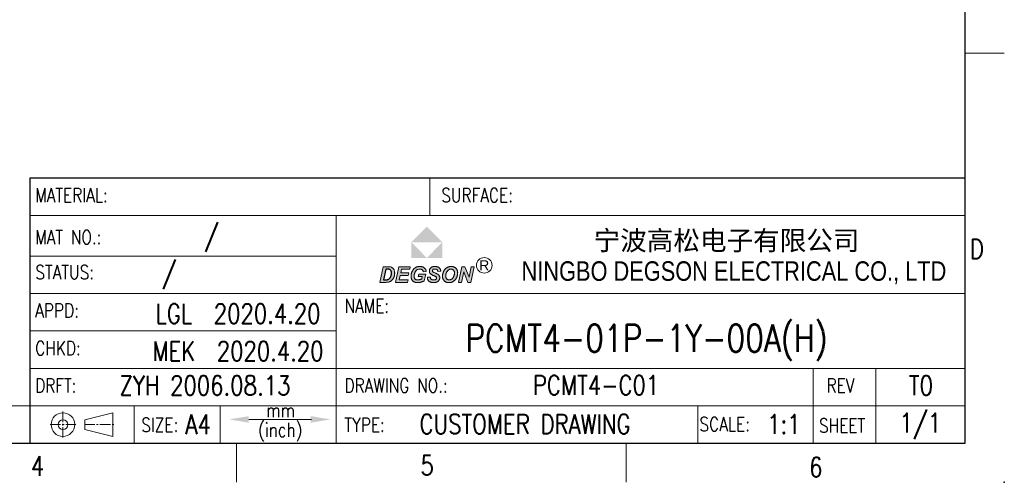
# Model space of a CAD drawing. Header units: inches. Extents: x 3728 to 5725, y -2497 to -825.
# Tile 13 of 15: x 5599 to 5725, y -2497 to -2438. Entities that reach past the tile are written whole.
import ezdxf
from ezdxf.enums import TextEntityAlignment as Align

# ---------------------------------------------------------------- set-up
doc = ezdxf.new("R2010")
doc.units = ezdxf.units.IN
doc.header["$MEASUREMENT"] = 0
doc.linetypes.add('CENTER2', pattern=[28.575, 19.05, -3.175, 3.175, -3.175])
doc.layers.get('0').update_dxf_attribs({"lineweight": 30})
for name, color, linetype, lineweight in [('TEXT', 6, 'Continuous', 13), ('刻字', 1, 'Continuous', 13), ('尺寸线', 3, 'Continuous', 13), ('轮廓线', 7, 'Continuous', 30)]:
    doc.layers.add(name, color=color, linetype=linetype, lineweight=lineweight)
doc.styles.add('arial-V1.1', font='arial.ttf')
doc.styles.add('Romans-高1.8', font='romans.shx', dxfattribs={"width": 0.8, "height": 1.8})
doc.styles.add('romans-高2.5', font='romans.shx', dxfattribs={"width": 0.8, "height": 2.5})
doc.styles.add('romans-高3.5', font='romans.shx', dxfattribs={"width": 0.8, "height": 3.5})
doc.styles.add('宋体-高2.5', font='txt', dxfattribs={"width": 0.8, "height": 2.5})
doc.styles.add('黑体-V1.1', font='simhei.ttf')

# ---------------------------------------------------------------- blocks, each defined once
blk = doc.blocks.new('FOR-1754 Rev.1.1-A4客户图')
at = {"layer": '轮廓线'}
h = blk.add_hatch(color=1, dxfattribs=at)
h.paths.add_polyline_path([(-69.07, 27.78), (-71.07, 25.78), (-67.07, 25.78)])
h.paths.add_polyline_path([(-67.07, 25.78), (-69.07, 23.77), (-67.07, 23.77)])
h.paths.add_polyline_path([(-71.07, 25.78), (-71.07, 23.77), (-69.07, 23.77)])
blk.add_hatch(color=1, dxfattribs=at).paths.add_polyline_path([(-69.07, 23.77), (-67.07, 23.77), (-67.07, 25.78)])
h = blk.add_hatch(color=256, dxfattribs=at)
h.paths.add_polyline_path([(-65.7, 22.64), (-65.74, 22.65), (-65.79, 22.66), (-65.84, 22.66), (-65.89, 22.67), (-65.94, 22.67), (-65.98, 22.67), (-66.03, 22.66), (-66.08, 22.66), (-66.13, 22.65), (-66.17, 22.65), (-66.22, 22.64), (-66.27, 22.62), (-66.31, 22.61), (-66.35, 22.59), (-66.39, 22.58), (-66.44, 22.56), (-66.48, 22.53), (-66.52, 22.51), (-66.56, 22.48), (-66.6, 22.45), (-66.63, 22.42), (-66.67, 22.39), (-66.7, 22.36), (-66.73, 22.32), (-66.77, 22.29), (-66.79, 22.25), (-66.81, 22.23), (-66.84, 22.19), (-66.86, 22.15), (-66.88, 22.11), (-66.9, 22.07), (-66.92, 22.02), (-66.94, 21.98), (-66.96, 21.93), (-66.98, 21.89), (-66.99, 21.84), (-67.01, 21.79), (-67.02, 21.75), (-67.03, 21.7), (-67.04, 21.65), (-67.05, 21.6), (-67.05, 21.56), (-67.06, 21.51), (-67.06, 21.46), (-67.06, 21.42), (-67.06, 21.41), (-67.06, 21.36), (-67.06, 21.32), (-67.05, 21.27), (-67.04, 21.22), (-67.03, 21.18), (-67.02, 21.13), (-67, 21.09), (-66.98, 21.04), (-66.97, 21), (-66.94, 20.96), (-66.92, 20.92), (-66.89, 20.89), (-66.86, 20.85), (-66.83, 20.82), (-66.79, 20.79), (-66.75, 20.75), (-66.71, 20.72), (-66.7, 20.72), (-66.66, 20.69), (-66.62, 20.67), (-66.58, 20.66), (-66.54, 20.64), (-66.49, 20.63), (-66.45, 20.62), (-66.4, 20.61), (-66.35, 20.6), (-66.3, 20.6), (-66.24, 20.6), (-66.21, 20.6), (-66.16, 20.6), (-66.11, 20.6), (-66.06, 20.61), (-66.01, 20.62), (-65.97, 20.63), (-65.92, 20.64), (-65.88, 20.66), (-65.83, 20.67), (-65.79, 20.69), (-65.75, 20.71), (-65.71, 20.73), (-65.67, 20.76), (-65.63, 20.78), (-65.59, 20.81), (-65.56, 20.84), (-65.52, 20.87), (-65.49, 20.9), (-65.45, 20.93), (-65.42, 20.97), (-65.39, 21), (-65.37, 21.04), (-65.34, 21.08), (-65.31, 21.12), (-65.29, 21.17), (-65.26, 21.21), (-65.26, 21.23), (-65.24, 21.27), (-65.22, 21.32), (-65.2, 21.36), (-65.18, 21.41), (-65.17, 21.45), (-65.16, 21.5), (-65.14, 21.54), (-65.14, 21.59), (-65.13, 21.64), (-65.12, 21.68), (-65.12, 21.73), (-65.12, 21.78), (-65.11, 21.83), (-65.11, 21.84), (-65.12, 21.89), (-65.12, 21.94), (-65.13, 21.99), (-65.14, 22.04), (-65.15, 22.09), (-65.16, 22.13), (-65.17, 22.17), (-65.19, 22.22), (-65.21, 22.26), (-65.23, 22.3), (-65.26, 22.33), (-65.28, 22.37), (-65.31, 22.4), (-65.34, 22.44), (-65.35, 22.44), (-65.38, 22.47), (-65.41, 22.5), (-65.45, 22.53), (-65.49, 22.55), (-65.53, 22.57), (-65.57, 22.59), (-65.61, 22.61), (-65.65, 22.63)])
h.paths.add_polyline_path([(-65.8, 22.29), (-65.76, 22.27), (-65.72, 22.25), (-65.69, 22.22), (-65.65, 22.19), (-65.64, 22.17), (-65.61, 22.14), (-65.59, 22.1), (-65.57, 22.06), (-65.55, 22.02), (-65.54, 21.97), (-65.53, 21.92), (-65.53, 21.87), (-65.53, 21.82), (-65.53, 21.8), (-65.53, 21.76), (-65.53, 21.71), (-65.54, 21.66), (-65.55, 21.62), (-65.56, 21.57), (-65.57, 21.53), (-65.59, 21.48), (-65.6, 21.43), (-65.62, 21.38), (-65.65, 21.34), (-65.67, 21.29), (-65.7, 21.25), (-65.72, 21.21), (-65.75, 21.17), (-65.78, 21.14), (-65.81, 21.11), (-65.84, 21.08), (-65.88, 21.05), (-65.93, 21.02), (-65.98, 20.99), (-66.02, 20.98), (-66.06, 20.96), (-66.11, 20.95), (-66.15, 20.94), (-66.2, 20.94), (-66.24, 20.94), (-66.29, 20.95), (-66.34, 20.96), (-66.38, 20.98), (-66.42, 20.99), (-66.46, 21.02), (-66.5, 21.05), (-66.53, 21.08), (-66.56, 21.12), (-66.58, 21.15), (-66.6, 21.19), (-66.62, 21.24), (-66.64, 21.28), (-66.65, 21.33), (-66.65, 21.38), (-66.65, 21.43), (-66.65, 21.46), (-66.65, 21.51), (-66.65, 21.56), (-66.64, 21.61), (-66.63, 21.65), (-66.62, 21.7), (-66.61, 21.74), (-66.59, 21.79), (-66.58, 21.83), (-66.56, 21.87), (-66.54, 21.92), (-66.52, 21.96), (-66.49, 22), (-66.46, 22.04), (-66.44, 22.07), (-66.41, 22.11), (-66.38, 22.15), (-66.34, 22.18), (-66.31, 22.21), (-66.27, 22.24), (-66.23, 22.26), (-66.19, 22.28), (-66.15, 22.3), (-66.11, 22.31), (-66.07, 22.32), (-66.02, 22.32), (-65.97, 22.32), (-65.94, 22.32), (-65.89, 22.32), (-65.85, 22.31)], flags=16)
h.paths.add_polyline_path([(-65.01, 20.63), (-64.62, 20.63), (-64.34, 21.98), (-63.8, 20.63), (-63.42, 20.63), (-63, 22.63), (-63.38, 22.63), (-63.66, 21.29), (-64.21, 22.63), (-64.59, 22.63)])
h.paths.add_polyline_path([(-68.2, 22.32), (-68.15, 22.33), (-68.1, 22.34), (-68.04, 22.34), (-67.99, 22.34), (-67.94, 22.33), (-67.89, 22.32), (-67.85, 22.31), (-67.81, 22.29), (-67.77, 22.26), (-67.74, 22.22), (-67.71, 22.19), (-67.69, 22.14), (-67.68, 22.1), (-67.67, 22.04), (-67.28, 22.06), (-67.28, 22.1), (-67.29, 22.15), (-67.3, 22.19), (-67.31, 22.24), (-67.33, 22.28), (-67.35, 22.32), (-67.37, 22.36), (-67.4, 22.4), (-67.42, 22.44), (-67.46, 22.47), (-67.49, 22.5), (-67.5, 22.51), (-67.53, 22.54), (-67.57, 22.56), (-67.61, 22.58), (-67.65, 22.6), (-67.69, 22.61), (-67.73, 22.63), (-67.78, 22.64), (-67.82, 22.65), (-67.87, 22.66), (-67.93, 22.66), (-67.98, 22.67), (-68.04, 22.67), (-68.04, 22.67), (-68.09, 22.67), (-68.15, 22.66), (-68.2, 22.66), (-68.25, 22.65), (-68.3, 22.64), (-68.34, 22.63), (-68.38, 22.61), (-68.43, 22.59), (-68.46, 22.57), (-68.5, 22.55), (-68.53, 22.53), (-68.56, 22.5), (-68.57, 22.5), (-68.6, 22.46), (-68.63, 22.43), (-68.66, 22.39), (-68.68, 22.35), (-68.7, 22.31), (-68.72, 22.27), (-68.73, 22.22), (-68.74, 22.18), (-68.75, 22.13), (-68.75, 22.08), (-68.75, 22.06), (-68.74, 22.01), (-68.73, 21.96), (-68.72, 21.91), (-68.71, 21.87), (-68.69, 21.83), (-68.68, 21.82), (-68.66, 21.78), (-68.63, 21.75), (-68.59, 21.71), (-68.56, 21.68), (-68.52, 21.66), (-68.49, 21.64), (-68.46, 21.62), (-68.42, 21.6), (-68.38, 21.58), (-68.34, 21.56), (-68.29, 21.53), (-68.23, 21.51), (-68.18, 21.49), (-68.13, 21.47), (-68.07, 21.44), (-68.02, 21.41), (-67.98, 21.39), (-67.94, 21.37), (-67.91, 21.35), (-67.89, 21.34), (-67.87, 21.32), (-67.84, 21.28), (-67.82, 21.24), (-67.82, 21.18), (-67.83, 21.13), (-67.85, 21.09), (-67.87, 21.05), (-67.92, 21.01), (-67.96, 20.99), (-67.99, 20.97), (-68.04, 20.96), (-68.09, 20.95), (-68.14, 20.94), (-68.2, 20.94), (-68.24, 20.94), (-68.3, 20.95), (-68.35, 20.96), (-68.4, 20.97), (-68.44, 20.98), (-68.48, 21), (-68.51, 21.02), (-68.54, 21.06), (-68.56, 21.1), (-68.58, 21.14), (-68.59, 21.18), (-68.59, 21.24), (-68.6, 21.3), (-68.99, 21.28), (-68.99, 21.25), (-68.99, 21.2), (-68.98, 21.15), (-68.98, 21.1), (-68.97, 21.05), (-68.95, 21.01), (-68.94, 20.97), (-68.92, 20.93), (-68.9, 20.9), (-68.88, 20.86), (-68.85, 20.83), (-68.82, 20.79), (-68.78, 20.76), (-68.74, 20.74), (-68.7, 20.71), (-68.65, 20.69), (-68.63, 20.68), (-68.59, 20.66), (-68.54, 20.65), (-68.5, 20.63), (-68.45, 20.62), (-68.41, 20.61), (-68.36, 20.61), (-68.31, 20.6), (-68.26, 20.6), (-68.2, 20.6), (-68.19, 20.6), (-68.13, 20.6), (-68.08, 20.6), (-68.03, 20.61), (-67.98, 20.62), (-67.93, 20.63), (-67.89, 20.64), (-67.84, 20.66), (-67.8, 20.67), (-67.76, 20.69), (-67.72, 20.71), (-67.69, 20.74), (-67.65, 20.76), (-67.62, 20.79), (-67.59, 20.82), (-67.55, 20.86), (-67.52, 20.89), (-67.5, 20.93), (-67.47, 20.97), (-67.46, 21.01), (-67.44, 21.06), (-67.43, 21.1), (-67.42, 21.14), (-67.41, 21.19), (-67.41, 21.24), (-67.41, 21.25), (-67.42, 21.3), (-67.42, 21.35), (-67.43, 21.4), (-67.45, 21.44), (-67.47, 21.48), (-67.49, 21.52), (-67.52, 21.56), (-67.55, 21.59), (-67.56, 21.6), (-67.58, 21.62), (-67.61, 21.64), (-67.64, 21.66), (-67.68, 21.68), (-67.72, 21.7), (-67.77, 21.73), (-67.81, 21.75), (-67.87, 21.78), (-67.93, 21.8), (-67.99, 21.83), (-68.05, 21.86), (-68.11, 21.88), (-68.16, 21.91), (-68.2, 21.93), (-68.24, 21.95), (-68.27, 21.97), (-68.29, 21.99), (-68.3, 22), (-68.33, 22.04), (-68.35, 22.08), (-68.35, 22.13), (-68.35, 22.16), (-68.34, 22.21), (-68.31, 22.25), (-68.28, 22.29), (-68.24, 22.31)])
h.paths.add_polyline_path([(-70.12, 22.32), (-70.07, 22.33), (-70.02, 22.33), (-69.97, 22.33), (-69.95, 22.33), (-69.9, 22.33), (-69.85, 22.32), (-69.81, 22.31), (-69.77, 22.29), (-69.73, 22.27), (-69.69, 22.25), (-69.67, 22.23), (-69.64, 22.2), (-69.61, 22.17), (-69.59, 22.13), (-69.56, 22.09), (-69.55, 22.04), (-69.53, 21.99), (-69.14, 22.04), (-69.15, 22.08), (-69.17, 22.13), (-69.18, 22.17), (-69.2, 22.22), (-69.22, 22.26), (-69.25, 22.3), (-69.27, 22.34), (-69.3, 22.38), (-69.32, 22.41), (-69.36, 22.45), (-69.39, 22.48), (-69.42, 22.51), (-69.44, 22.52), (-69.47, 22.54), (-69.51, 22.56), (-69.55, 22.58), (-69.59, 22.6), (-69.63, 22.62), (-69.68, 22.63), (-69.72, 22.64), (-69.77, 22.65), (-69.82, 22.66), (-69.87, 22.66), (-69.92, 22.67), (-69.98, 22.67), (-70, 22.67), (-70.05, 22.67), (-70.1, 22.66), (-70.15, 22.66), (-70.2, 22.65), (-70.24, 22.64), (-70.29, 22.63), (-70.33, 22.61), (-70.38, 22.6), (-70.42, 22.58), (-70.46, 22.56), (-70.5, 22.54), (-70.54, 22.52), (-70.58, 22.49), (-70.6, 22.47), (-70.64, 22.45), (-70.67, 22.42), (-70.71, 22.39), (-70.74, 22.35), (-70.77, 22.32), (-70.8, 22.28), (-70.83, 22.25), (-70.86, 22.21), (-70.88, 22.17), (-70.91, 22.13), (-70.93, 22.08), (-70.96, 22.04), (-70.97, 21.99), (-70.99, 21.94), (-71.01, 21.9), (-71.03, 21.85), (-71.04, 21.81), (-71.05, 21.76), (-71.06, 21.72), (-71.07, 21.67), (-71.08, 21.62), (-71.08, 21.58), (-71.09, 21.53), (-71.09, 21.48), (-71.09, 21.43), (-71.09, 21.38), (-71.09, 21.33), (-71.08, 21.28), (-71.08, 21.23), (-71.07, 21.18), (-71.05, 21.14), (-71.04, 21.09), (-71.03, 21.05), (-71.01, 21.01), (-70.99, 20.97), (-70.97, 20.93), (-70.94, 20.9), (-70.91, 20.86), (-70.89, 20.83), (-70.85, 20.8), (-70.82, 20.77), (-70.8, 20.75), (-70.76, 20.72), (-70.73, 20.7), (-70.69, 20.68), (-70.65, 20.66), (-70.61, 20.65), (-70.56, 20.64), (-70.52, 20.62), (-70.47, 20.62), (-70.42, 20.61), (-70.36, 20.6), (-70.31, 20.6), (-70.25, 20.6), (-70.21, 20.6), (-70.16, 20.6), (-70.11, 20.61), (-70.07, 20.61), (-70.02, 20.62), (-69.97, 20.62), (-69.92, 20.63), (-69.88, 20.64), (-69.83, 20.66), (-69.78, 20.67), (-69.74, 20.68), (-69.69, 20.7), (-69.64, 20.72), (-69.6, 20.74), (-69.55, 20.76), (-69.51, 20.78), (-69.47, 20.8), (-69.43, 20.82), (-69.4, 20.84), (-69.22, 21.7), (-70.11, 21.7), (-70.18, 21.37), (-69.67, 21.37), (-69.73, 21.07), (-69.75, 21.06), (-69.79, 21.04), (-69.83, 21.03), (-69.87, 21.01), (-69.92, 21), (-69.97, 20.98), (-70.01, 20.97), (-70.06, 20.96), (-70.1, 20.95), (-70.15, 20.95), (-70.2, 20.94), (-70.24, 20.94), (-70.29, 20.94), (-70.34, 20.95), (-70.39, 20.96), (-70.43, 20.97), (-70.48, 20.99), (-70.51, 21.01), (-70.55, 21.04), (-70.58, 21.06), (-70.59, 21.08), (-70.62, 21.11), (-70.64, 21.15), (-70.65, 21.19), (-70.67, 21.23), (-70.68, 21.27), (-70.69, 21.32), (-70.69, 21.38), (-70.69, 21.44), (-70.69, 21.49), (-70.69, 21.54), (-70.68, 21.59), (-70.68, 21.64), (-70.67, 21.69), (-70.66, 21.73), (-70.65, 21.78), (-70.63, 21.82), (-70.62, 21.87), (-70.6, 21.91), (-70.58, 21.95), (-70.56, 22), (-70.53, 22.04), (-70.5, 22.08), (-70.47, 22.11), (-70.44, 22.15), (-70.41, 22.18), (-70.38, 22.21), (-70.34, 22.23), (-70.34, 22.23), (-70.29, 22.26), (-70.25, 22.28), (-70.21, 22.29), (-70.16, 22.31)])
h.paths.add_polyline_path([(-71.26, 22.3), (-71.19, 22.63), (-72.67, 22.63), (-73.09, 20.63), (-71.53, 20.63), (-71.45, 20.97), (-72.62, 20.97), (-72.49, 21.51), (-71.46, 21.51), (-71.39, 21.84), (-72.42, 21.84), (-72.33, 22.3)])
h.paths.add_polyline_path([(-73.95, 22.63), (-74.01, 22.63), (-74.07, 22.63), (-74.14, 22.63), (-74.68, 22.63), (-75.1, 20.63), (-74.38, 20.63), (-74.31, 20.63), (-74.26, 20.64), (-74.2, 20.64), (-74.15, 20.64), (-74.11, 20.65), (-74.07, 20.65), (-74.03, 20.66), (-74, 20.66), (-73.97, 20.67), (-73.92, 20.69), (-73.87, 20.7), (-73.82, 20.72), (-73.78, 20.74), (-73.74, 20.76), (-73.7, 20.78), (-73.66, 20.81), (-73.63, 20.83), (-73.6, 20.85), (-73.57, 20.88), (-73.54, 20.91), (-73.51, 20.95), (-73.48, 20.98), (-73.45, 21.02), (-73.42, 21.06), (-73.39, 21.1), (-73.37, 21.14), (-73.34, 21.18), (-73.32, 21.23), (-73.31, 21.25), (-73.29, 21.29), (-73.27, 21.33), (-73.26, 21.37), (-73.25, 21.42), (-73.23, 21.46), (-73.22, 21.51), (-73.21, 21.55), (-73.21, 21.6), (-73.2, 21.65), (-73.2, 21.7), (-73.2, 21.75), (-73.19, 21.8), (-73.19, 21.85), (-73.2, 21.89), (-73.2, 21.94), (-73.21, 21.99), (-73.22, 22.04), (-73.23, 22.08), (-73.24, 22.13), (-73.26, 22.18), (-73.27, 22.22), (-73.29, 22.26), (-73.31, 22.3), (-73.33, 22.32), (-73.36, 22.37), (-73.39, 22.4), (-73.42, 22.44), (-73.45, 22.47), (-73.46, 22.48), (-73.5, 22.51), (-73.54, 22.53), (-73.59, 22.56), (-73.63, 22.58), (-73.66, 22.59), (-73.71, 22.6), (-73.75, 22.61), (-73.8, 22.62), (-73.85, 22.63), (-73.88, 22.63), (-73.91, 22.63)])
h.paths.add_polyline_path([(-73.96, 22.3), (-73.92, 22.29), (-73.88, 22.29), (-73.85, 22.28), (-73.81, 22.26), (-73.78, 22.24), (-73.74, 22.21), (-73.71, 22.18), (-73.68, 22.14), (-73.66, 22.1), (-73.64, 22.07), (-73.63, 22.03), (-73.62, 21.98), (-73.61, 21.93), (-73.61, 21.87), (-73.61, 21.82), (-73.61, 21.8), (-73.61, 21.75), (-73.61, 21.7), (-73.62, 21.65), (-73.63, 21.6), (-73.63, 21.55), (-73.65, 21.51), (-73.66, 21.46), (-73.67, 21.42), (-73.69, 21.38), (-73.7, 21.36), (-73.73, 21.31), (-73.75, 21.27), (-73.78, 21.23), (-73.8, 21.19), (-73.83, 21.15), (-73.86, 21.12), (-73.9, 21.09), (-73.91, 21.07), (-73.95, 21.04), (-73.99, 21.02), (-74.04, 21), (-74.08, 20.98), (-74.11, 20.98), (-74.15, 20.97), (-74.19, 20.96), (-74.24, 20.96), (-74.29, 20.96), (-74.35, 20.96), (-74.41, 20.96), (-74.62, 20.96), (-74.34, 22.3), (-74.1, 22.3), (-74.08, 22.3), (-74.02, 22.3)], flags=16)
at = {"layer": 'TEXT'}
for p, q in [((0, 50), (5, 50)), ((-112.95, 3.02), (-109.34, 3.9)), ((-109.34, 0.89), (-109.34, 3.9)), ((-112.95, 1.77), (-112.95, 3.02)), ((-112.95, 1.77), (-109.34, 0.89)), ((-93.5, 0), (-93.5, -5)), ((-43.5, 0), (-43.5, -5))]:
    blk.add_line(p, q, dxfattribs=at)
blk.add_lwpolyline([(-83.85, 3.06), (-91.91, 3.06)], dxfattribs=at)
for radius in [1.51, 0.627]:
    blk.add_circle((-115.75, 2.4), radius, dxfattribs=at)
for points in [[(-91.91, 2.64), (-91.91, 3.48), (-94.44, 3.06)], [(-83.95, 3.48), (-83.95, 2.64), (-81.42, 3.06)]]:
    blk.add_solid(points, dxfattribs=at)
at = {"layer": '刻字'}
for points in [[(-73.19, 21.85), (-73.19, 21.8), (-73.2, 21.75), (-73.2, 21.7), (-73.2, 21.65), (-73.21, 21.6), (-73.21, 21.55), (-73.22, 21.51), (-73.23, 21.46), (-73.25, 21.42), (-73.26, 21.37), (-73.27, 21.33), (-73.29, 21.29), (-73.31, 21.25), (-73.32, 21.23), (-73.34, 21.18), (-73.37, 21.14), (-73.39, 21.1), (-73.42, 21.06), (-73.45, 21.02), (-73.48, 20.98), (-73.51, 20.95), (-73.54, 20.91), (-73.57, 20.88), (-73.6, 20.85), (-73.63, 20.83), (-73.66, 20.81), (-73.7, 20.78), (-73.74, 20.76), (-73.78, 20.74), (-73.82, 20.72), (-73.87, 20.7), (-73.92, 20.69), (-73.97, 20.67), (-74, 20.66), (-74.03, 20.66), (-74.07, 20.65), (-74.11, 20.65), (-74.15, 20.64), (-74.2, 20.64), (-74.26, 20.64), (-74.31, 20.63), (-74.38, 20.63), (-75.1, 20.63), (-74.68, 22.63), (-74.14, 22.63), (-74.07, 22.63), (-74.01, 22.63), (-73.95, 22.63), (-73.91, 22.63), (-73.88, 22.63), (-73.85, 22.63), (-73.8, 22.62), (-73.75, 22.61), (-73.71, 22.6), (-73.66, 22.59), (-73.63, 22.58), (-73.59, 22.56), (-73.54, 22.53), (-73.5, 22.51), (-73.46, 22.48), (-73.45, 22.47), (-73.42, 22.44), (-73.39, 22.4), (-73.36, 22.37), (-73.33, 22.32), (-73.31, 22.3), (-73.29, 22.26), (-73.27, 22.22), (-73.26, 22.18), (-73.24, 22.13), (-73.23, 22.08), (-73.22, 22.04), (-73.21, 21.99), (-73.2, 21.94), (-73.2, 21.89)], [(-72.67, 22.63), (-73.09, 20.63), (-71.53, 20.63), (-71.45, 20.97), (-72.62, 20.97), (-72.49, 21.51), (-71.46, 21.51), (-71.39, 21.84), (-72.42, 21.84), (-72.33, 22.3), (-71.26, 22.3), (-71.19, 22.63)], [(-70.15, 22.66), (-70.2, 22.65), (-70.24, 22.64), (-70.29, 22.63), (-70.33, 22.61), (-70.38, 22.6), (-70.42, 22.58), (-70.46, 22.56), (-70.5, 22.54), (-70.54, 22.52), (-70.58, 22.49), (-70.6, 22.47), (-70.64, 22.45), (-70.67, 22.42), (-70.71, 22.39), (-70.74, 22.35), (-70.77, 22.32), (-70.8, 22.28), (-70.83, 22.25), (-70.86, 22.21), (-70.88, 22.17), (-70.91, 22.13), (-70.93, 22.08), (-70.96, 22.04), (-70.98, 21.99), (-70.98, 21.99), (-70.99, 21.94), (-71.01, 21.9), (-71.03, 21.85), (-71.04, 21.81), (-71.05, 21.76), (-71.06, 21.72), (-71.07, 21.67), (-71.08, 21.62), (-71.08, 21.58), (-71.09, 21.53), (-71.09, 21.48), (-71.09, 21.43), (-71.09, 21.38), (-71.09, 21.33), (-71.08, 21.28), (-71.08, 21.23), (-71.07, 21.18), (-71.05, 21.14), (-71.04, 21.09), (-71.03, 21.05), (-71.01, 21.01), (-70.99, 20.97), (-70.97, 20.93), (-70.94, 20.9), (-70.91, 20.86), (-70.89, 20.83), (-70.85, 20.8), (-70.82, 20.77), (-70.8, 20.75), (-70.76, 20.72), (-70.73, 20.7), (-70.69, 20.68), (-70.65, 20.66), (-70.61, 20.65), (-70.56, 20.64), (-70.52, 20.62), (-70.47, 20.62), (-70.42, 20.61), (-70.36, 20.6), (-70.31, 20.6), (-70.25, 20.6), (-70.21, 20.6), (-70.16, 20.6), (-70.11, 20.61), (-70.07, 20.61), (-70.02, 20.62), (-69.97, 20.62), (-69.92, 20.63), (-69.88, 20.64), (-69.83, 20.66), (-69.78, 20.67), (-69.74, 20.68), (-69.69, 20.7), (-69.64, 20.72), (-69.6, 20.74), (-69.55, 20.76), (-69.51, 20.78), (-69.47, 20.8), (-69.43, 20.82), (-69.4, 20.84), (-69.22, 21.7), (-70.11, 21.7), (-70.18, 21.37), (-69.67, 21.37), (-69.73, 21.07), (-69.75, 21.06), (-69.79, 21.04), (-69.83, 21.03), (-69.87, 21.01), (-69.92, 21), (-69.97, 20.98), (-70.01, 20.97), (-70.06, 20.96), (-70.1, 20.95), (-70.15, 20.95), (-70.2, 20.94), (-70.24, 20.94), (-70.29, 20.94), (-70.34, 20.95), (-70.39, 20.96), (-70.43, 20.97), (-70.48, 20.99), (-70.51, 21.01), (-70.55, 21.04), (-70.58, 21.06), (-70.59, 21.08), (-70.62, 21.11), (-70.64, 21.15), (-70.65, 21.19), (-70.67, 21.23), (-70.68, 21.27), (-70.69, 21.32), (-70.69, 21.38), (-70.69, 21.44), (-70.69, 21.44), (-70.69, 21.49), (-70.69, 21.54), (-70.68, 21.59), (-70.68, 21.64), (-70.67, 21.69), (-70.66, 21.73), (-70.65, 21.78), (-70.63, 21.82), (-70.62, 21.87), (-70.6, 21.91), (-70.58, 21.95), (-70.56, 22), (-70.53, 22.04), (-70.5, 22.08), (-70.47, 22.11), (-70.44, 22.15), (-70.41, 22.18), (-70.38, 22.21), (-70.34, 22.23), (-70.34, 22.23), (-70.29, 22.26), (-70.25, 22.28), (-70.21, 22.29), (-70.16, 22.31), (-70.12, 22.32), (-70.07, 22.33), (-70.02, 22.33), (-69.97, 22.33), (-69.95, 22.33), (-69.9, 22.33), (-69.85, 22.32), (-69.81, 22.31), (-69.77, 22.29), (-69.73, 22.27), (-69.69, 22.25), (-69.67, 22.23), (-69.64, 22.2), (-69.61, 22.17), (-69.59, 22.13), (-69.56, 22.09), (-69.55, 22.04), (-69.53, 21.99), (-69.14, 22.04), (-69.15, 22.08), (-69.17, 22.13), (-69.18, 22.17), (-69.2, 22.22), (-69.22, 22.26), (-69.25, 22.3), (-69.27, 22.34), (-69.3, 22.38), (-69.32, 22.41), (-69.36, 22.45), (-69.39, 22.48), (-69.42, 22.51), (-69.44, 22.52), (-69.47, 22.54), (-69.51, 22.56), (-69.55, 22.58), (-69.59, 22.6), (-69.63, 22.62), (-69.68, 22.63), (-69.72, 22.64), (-69.77, 22.65), (-69.82, 22.66), (-69.87, 22.66), (-69.92, 22.67), (-69.98, 22.67), (-70, 22.67), (-70.05, 22.67), (-70.1, 22.66)], [(-68.2, 22.66), (-68.25, 22.65), (-68.3, 22.64), (-68.34, 22.63), (-68.38, 22.61), (-68.43, 22.59), (-68.46, 22.57), (-68.5, 22.55), (-68.53, 22.53), (-68.56, 22.5), (-68.57, 22.5), (-68.6, 22.46), (-68.63, 22.43), (-68.66, 22.39), (-68.68, 22.35), (-68.7, 22.31), (-68.72, 22.27), (-68.73, 22.22), (-68.74, 22.18), (-68.75, 22.13), (-68.75, 22.08), (-68.75, 22.06), (-68.74, 22.01), (-68.73, 21.96), (-68.72, 21.91), (-68.71, 21.87), (-68.69, 21.83), (-68.68, 21.82), (-68.66, 21.78), (-68.63, 21.75), (-68.59, 21.71), (-68.56, 21.68), (-68.52, 21.66), (-68.49, 21.64), (-68.46, 21.62), (-68.42, 21.6), (-68.38, 21.58), (-68.34, 21.56), (-68.29, 21.53), (-68.23, 21.51), (-68.18, 21.49), (-68.13, 21.47), (-68.07, 21.44), (-68.02, 21.41), (-67.98, 21.39), (-67.94, 21.37), (-67.91, 21.35), (-67.89, 21.34), (-67.87, 21.32), (-67.84, 21.28), (-67.82, 21.24), (-67.82, 21.19), (-67.82, 21.17), (-67.83, 21.13), (-67.85, 21.09), (-67.87, 21.05), (-67.91, 21.02), (-67.92, 21.01), (-67.96, 20.99), (-67.99, 20.97), (-68.04, 20.96), (-68.09, 20.95), (-68.14, 20.94), (-68.2, 20.94), (-68.24, 20.94), (-68.3, 20.95), (-68.35, 20.96), (-68.4, 20.97), (-68.44, 20.98), (-68.48, 21), (-68.51, 21.02), (-68.53, 21.05), (-68.55, 21.06), (-68.56, 21.1), (-68.58, 21.14), (-68.59, 21.18), (-68.59, 21.24), (-68.6, 21.3), (-68.99, 21.28), (-68.99, 21.25), (-68.99, 21.2), (-68.98, 21.15), (-68.98, 21.1), (-68.97, 21.05), (-68.95, 21.01), (-68.94, 20.97), (-68.92, 20.93), (-68.9, 20.9), (-68.88, 20.86), (-68.85, 20.83), (-68.82, 20.79), (-68.78, 20.76), (-68.74, 20.74), (-68.7, 20.71), (-68.65, 20.69), (-68.63, 20.68), (-68.59, 20.66), (-68.54, 20.65), (-68.5, 20.63), (-68.45, 20.62), (-68.41, 20.61), (-68.36, 20.61), (-68.31, 20.6), (-68.26, 20.6), (-68.2, 20.6), (-68.19, 20.6), (-68.13, 20.6), (-68.08, 20.6), (-68.03, 20.61), (-67.98, 20.62), (-67.93, 20.63), (-67.89, 20.64), (-67.84, 20.66), (-67.8, 20.67), (-67.76, 20.69), (-67.72, 20.71), (-67.69, 20.74), (-67.65, 20.76), (-67.62, 20.79), (-67.59, 20.82), (-67.55, 20.86), (-67.52, 20.89), (-67.5, 20.93), (-67.47, 20.97), (-67.46, 21.01), (-67.44, 21.06), (-67.43, 21.1), (-67.42, 21.14), (-67.41, 21.19), (-67.41, 21.24), (-67.41, 21.25), (-67.42, 21.3), (-67.42, 21.35), (-67.43, 21.4), (-67.45, 21.44), (-67.47, 21.48), (-67.49, 21.52), (-67.52, 21.56), (-67.55, 21.59), (-67.56, 21.6), (-67.58, 21.62), (-67.61, 21.64), (-67.64, 21.66), (-67.68, 21.68), (-67.72, 21.7), (-67.77, 21.73), (-67.81, 21.75), (-67.87, 21.78), (-67.93, 21.8), (-67.99, 21.83), (-68.05, 21.86), (-68.11, 21.88), (-68.16, 21.91), (-68.2, 21.93), (-68.24, 21.95), (-68.27, 21.97), (-68.29, 21.99), (-68.3, 22), (-68.33, 22.04), (-68.35, 22.08), (-68.35, 22.13), (-68.35, 22.16), (-68.34, 22.21), (-68.31, 22.25), (-68.28, 22.28), (-68.27, 22.29), (-68.24, 22.31), (-68.2, 22.32), (-68.15, 22.33), (-68.1, 22.34), (-68.04, 22.34), (-67.99, 22.34), (-67.94, 22.33), (-67.89, 22.32), (-67.85, 22.31), (-67.81, 22.29), (-67.78, 22.26), (-67.77, 22.26), (-67.74, 22.22), (-67.71, 22.19), (-67.69, 22.14), (-67.68, 22.1), (-67.67, 22.04), (-67.28, 22.06), (-67.28, 22.1), (-67.29, 22.15), (-67.3, 22.19), (-67.31, 22.24), (-67.33, 22.28), (-67.35, 22.32), (-67.37, 22.36), (-67.4, 22.4), (-67.42, 22.44), (-67.46, 22.47), (-67.49, 22.5), (-67.5, 22.51), (-67.53, 22.54), (-67.57, 22.56), (-67.61, 22.58), (-67.65, 22.6), (-67.69, 22.61), (-67.73, 22.63), (-67.78, 22.64), (-67.82, 22.65), (-67.87, 22.66), (-67.93, 22.66), (-67.98, 22.67), (-68.04, 22.67), (-68.04, 22.67), (-68.09, 22.67), (-68.15, 22.66)], [(-66.03, 22.66), (-66.08, 22.66), (-66.13, 22.65), (-66.17, 22.65), (-66.22, 22.64), (-66.27, 22.62), (-66.31, 22.61), (-66.35, 22.59), (-66.39, 22.58), (-66.44, 22.56), (-66.48, 22.53), (-66.52, 22.51), (-66.56, 22.48), (-66.6, 22.45), (-66.63, 22.42), (-66.67, 22.39), (-66.7, 22.36), (-66.73, 22.32), (-66.77, 22.29), (-66.79, 22.25), (-66.81, 22.23), (-66.84, 22.19), (-66.86, 22.15), (-66.88, 22.11), (-66.9, 22.07), (-66.92, 22.02), (-66.94, 21.98), (-66.96, 21.93), (-66.98, 21.89), (-66.99, 21.84), (-67.01, 21.79), (-67.02, 21.75), (-67.03, 21.7), (-67.04, 21.65), (-67.05, 21.6), (-67.05, 21.56), (-67.06, 21.51), (-67.06, 21.46), (-67.06, 21.42), (-67.06, 21.41), (-67.06, 21.36), (-67.06, 21.32), (-67.05, 21.27), (-67.04, 21.22), (-67.03, 21.18), (-67.02, 21.13), (-67, 21.09), (-66.98, 21.04), (-66.97, 21), (-66.94, 20.96), (-66.92, 20.92), (-66.89, 20.89), (-66.86, 20.85), (-66.83, 20.82), (-66.79, 20.79), (-66.75, 20.75), (-66.71, 20.72), (-66.7, 20.72), (-66.66, 20.69), (-66.62, 20.67), (-66.58, 20.66), (-66.54, 20.64), (-66.49, 20.63), (-66.45, 20.62), (-66.4, 20.61), (-66.35, 20.6), (-66.3, 20.6), (-66.24, 20.6), (-66.21, 20.6), (-66.16, 20.6), (-66.11, 20.6), (-66.06, 20.61), (-66.01, 20.62), (-65.97, 20.63), (-65.92, 20.64), (-65.88, 20.66), (-65.83, 20.67), (-65.79, 20.69), (-65.75, 20.71), (-65.71, 20.73), (-65.67, 20.76), (-65.63, 20.78), (-65.59, 20.81), (-65.56, 20.84), (-65.52, 20.87), (-65.49, 20.9), (-65.45, 20.93), (-65.42, 20.97), (-65.39, 21), (-65.37, 21.04), (-65.34, 21.08), (-65.31, 21.12), (-65.29, 21.17), (-65.26, 21.21), (-65.26, 21.23), (-65.24, 21.27), (-65.22, 21.32), (-65.2, 21.36), (-65.18, 21.41), (-65.17, 21.45), (-65.16, 21.5), (-65.14, 21.54), (-65.14, 21.59), (-65.13, 21.64), (-65.12, 21.68), (-65.12, 21.73), (-65.12, 21.78), (-65.11, 21.83), (-65.11, 21.84), (-65.12, 21.89), (-65.12, 21.94), (-65.13, 21.99), (-65.14, 22.04), (-65.15, 22.09), (-65.16, 22.13), (-65.17, 22.17), (-65.19, 22.22), (-65.21, 22.26), (-65.23, 22.3), (-65.26, 22.33), (-65.28, 22.37), (-65.31, 22.4), (-65.34, 22.44), (-65.35, 22.44), (-65.38, 22.47), (-65.41, 22.5), (-65.45, 22.53), (-65.49, 22.55), (-65.53, 22.57), (-65.57, 22.59), (-65.61, 22.61), (-65.65, 22.63), (-65.7, 22.64), (-65.74, 22.65), (-65.79, 22.66), (-65.84, 22.66), (-65.89, 22.67), (-65.94, 22.67), (-65.98, 22.67)], [(-65.94, 22.32), (-65.89, 22.32), (-65.85, 22.31), (-65.8, 22.29), (-65.76, 22.27), (-65.72, 22.25), (-65.69, 22.22), (-65.65, 22.19), (-65.64, 22.17), (-65.61, 22.14), (-65.59, 22.1), (-65.57, 22.06), (-65.55, 22.02), (-65.54, 21.97), (-65.53, 21.92), (-65.53, 21.87), (-65.53, 21.82), (-65.53, 21.8), (-65.53, 21.76), (-65.53, 21.71), (-65.54, 21.66), (-65.55, 21.62), (-65.56, 21.57), (-65.57, 21.53), (-65.59, 21.48), (-65.6, 21.43), (-65.62, 21.38), (-65.65, 21.34), (-65.67, 21.29), (-65.7, 21.25), (-65.72, 21.21), (-65.75, 21.17), (-65.78, 21.14), (-65.81, 21.11), (-65.84, 21.08), (-65.88, 21.05), (-65.89, 21.04), (-65.93, 21.02), (-65.98, 20.99), (-66.02, 20.98), (-66.06, 20.96), (-66.11, 20.95), (-66.15, 20.94), (-66.2, 20.94), (-66.24, 20.94), (-66.29, 20.95), (-66.34, 20.96), (-66.38, 20.98), (-66.42, 20.99), (-66.46, 21.02), (-66.5, 21.05), (-66.53, 21.08), (-66.56, 21.12), (-66.58, 21.15), (-66.6, 21.19), (-66.62, 21.24), (-66.64, 21.28), (-66.65, 21.33), (-66.65, 21.38), (-66.65, 21.43), (-66.65, 21.46), (-66.65, 21.51), (-66.65, 21.56), (-66.64, 21.61), (-66.63, 21.65), (-66.62, 21.7), (-66.61, 21.74), (-66.59, 21.79), (-66.58, 21.83), (-66.56, 21.87), (-66.54, 21.92), (-66.52, 21.96), (-66.49, 22), (-66.46, 22.04), (-66.44, 22.07), (-66.41, 22.11), (-66.38, 22.15), (-66.34, 22.18), (-66.31, 22.21), (-66.27, 22.24), (-66.23, 22.26), (-66.19, 22.28), (-66.15, 22.3), (-66.11, 22.31), (-66.07, 22.32), (-66.02, 22.32), (-65.97, 22.32)], [(-64.21, 22.63), (-64.59, 22.63), (-65.01, 20.63), (-64.62, 20.63), (-64.34, 21.98), (-63.8, 20.63), (-63.42, 20.63), (-63, 22.63), (-63.38, 22.63), (-63.66, 21.29)]]:
    blk.add_lwpolyline(points, close=True, dxfattribs=at)
blk.add_circle((-61.7, 22.81), 1, dxfattribs=at)
at = {"layer": '尺寸线'}
for p, q in [((-68.7, 34), (-68.7, 29.2)), ((-80.7, 29.2), (-120, 29.2)), ((0, 29.2), (-80.7, 29.2)), ((-80.7, 29.2), (-80.7, 0)), ((-120, 24), (-80.7, 24)), ((-207, 4.8), (-120, 4.8)), ((-106.6, 4.8), (-106.6, 0)), ((-95.6, 4.8), (-95.6, 0)), ((-34.3, 0), (-34.3, 4.8))]:
    blk.add_line(p, q, dxfattribs=at)
for points in [[(-120, 19.2), (0, 19.2)], [(-120, 14.4), (-80.7, 14.4)], [(-120, 9.6), (-74.67, 9.6), (0, 9.6)], [(-19.5, 9.6), (-19.5, 0)], [(-11.5, 9.6), (-11.5, 0)], [(-120, 4.8), (-74.67, 4.8), (0, 4.8)]]:
    blk.add_lwpolyline(points, dxfattribs=at)
at = {"layer": '轮廓线'}
for p, q in [((0, 34), (-120, 34)), ((-120, 34), (-120, 0)), ((-120, 4.8), (-120, 0)), ((-287, 0), (-74.67, 0))]:
    blk.add_line(p, q, dxfattribs=at)
at = {"layer": '轮廓线', "color": 1, "linetype": 'CENTER2', "lineweight": 13, "ltscale": 0.07}
for p, q in [((-115.75, 4.06), (-115.75, 0.67)), ((-117.38, 2.4), (-114.09, 2.4)), ((-113, 2.4), (-109.14, 2.4))]:
    blk.add_line(p, q, dxfattribs=at)
at = {"layer": '轮廓线'}
blk.add_lwpolyline([(-74.67, 0), (0, 0), (0, 200), (-287, 200)], dxfattribs=at)
blk.add_lwpolyline([(-74.1, 22.3), (-74.34, 22.3), (-74.62, 20.96), (-74.41, 20.96), (-74.35, 20.96), (-74.29, 20.96), (-74.24, 20.96), (-74.19, 20.96), (-74.15, 20.97), (-74.11, 20.98), (-74.08, 20.98), (-74.04, 21), (-73.99, 21.02), (-73.95, 21.04), (-73.91, 21.07), (-73.9, 21.09), (-73.86, 21.12), (-73.83, 21.15), (-73.8, 21.19), (-73.78, 21.23), (-73.75, 21.27), (-73.73, 21.31), (-73.7, 21.36), (-73.69, 21.38), (-73.67, 21.42), (-73.66, 21.46), (-73.65, 21.51), (-73.63, 21.55), (-73.63, 21.6), (-73.62, 21.65), (-73.61, 21.7), (-73.61, 21.75), (-73.61, 21.8), (-73.61, 21.82), (-73.61, 21.87), (-73.61, 21.93), (-73.62, 21.98), (-73.63, 22.03), (-73.64, 22.07), (-73.66, 22.1), (-73.68, 22.14), (-73.71, 22.18), (-73.74, 22.21), (-73.78, 22.24), (-73.81, 22.26), (-73.85, 22.28), (-73.88, 22.29), (-73.92, 22.29), (-73.96, 22.3), (-74.02, 22.3), (-74.08, 22.3)], close=True, dxfattribs=at)
blk.add_point((5, -5), dxfattribs=at)
at = {"layer": 'TEXT', "width": 0.8}
for s, height, style, p in [('MATERIAL:', 1.8, 'Romans-高1.8', (-119.31, 30.92)), ('SURFACE:', 1.8, 'Romans-高1.8', (-67.22, 30.92)), ('MAT NO.:', 1.8, 'Romans-高1.8', (-119.31, 25.52)), ('D', 2.5, 'romans-高2.5', (0.57, 23.66)), ('STATUS:', 1.8, 'Romans-高1.8', (-119.28, 21.04)), ('APPD:', 1.8, 'Romans-高1.8', (-119.31, 16.11)), ('NAME:', 1.8, 'Romans-高1.8', (-79.64, 16.71)), ('CHKD:', 1.8, 'Romans-高1.8', (-119.31, 11.31)), ('DRFT:', 1.8, 'Romans-高1.8', (-119.31, 6.51)), ('DRAWING NO.:', 1.8, 'Romans-高1.8', (-79.64, 6.51)), ('REV', 1.8, 'Romans-高1.8', (-17.8, 6.51)), ('mm', 1.8, 'Romans-高1.8', (-89.69, 3.34)), ('SIZE:', 1.8, 'Romans-高1.8', (-105.7, 1.46)), ('A4', 2.5, 'romans-高2.5', (-100.05, 1.19)), ('(inch)', 1.8, 'Romans-高1.8', (-90.72, 0.81)), ('TYPE:', 1.8, 'Romans-高1.8', (-79.64, 1.47)), ('SCALE:', 1.8, 'Romans-高1.8', (-34.1, 1.57)), ('SHEET', 1.8, 'Romans-高1.8', (-18.77, 1.39)), ('4', 2.5, 'romans-高2.5', (-119.85, -4.15)), ('5', 2.5, 'romans-高2.5', (-69.88, -4.08)), ('6', 2.5, 'romans-高2.5', (-20.04, -4.3))]:
    blk.add_text(s, height=height, dxfattribs=dict(at, style=style)).set_placement(p)
at = {"layer": '刻字', "style": 'arial-V1.1'}
blk.add_text('R', height=1.3, dxfattribs=at).set_placement((-62.37, 22.17))
at = {"layer": '尺寸线', "width": 0.8}
for tag, height, style, p in [('/', 2.5, 'romans-高2.5', (-94.89, 30.44)), ('/', 2.5, 'romans-高2.5', (-96.71, 25.38)), ('/', 2.5, 'romans-高2.5', (-102.11, 20.6)), ('15EDGKNM-3.81-XXP-1Y-1000A(H)', 3.5, 'romans-高3.5', (-40.89, 11.73)), ('CENGMZ_2018.10.18', 2.5, 'romans-高2.5', (-97.54, 6.17)), ('15EDGKNM-3.5-C04', 2.5, 'romans-高2.5', (-47.36, 6.2)), ('T0-1', 2.5, 'romans-高2.5', (-5.69, 6.17)), ('1/1', 2.5, 'romans-高2.5', (-5.77, 1.37)), ('CUSTOMER_DRAWING', 2.5, 'romans-高2.5', (-56.48, 1.21)), ('2:1', 2.5, 'romans-高2.5', (-23.28, 1.2))]:
    blk.add_attdef(tag, text='', height=height, dxfattribs=dict(at, style=style)).set_placement(p, align=Align.CENTER)
at = {"layer": '尺寸线', "style": '宋体-高2.5', "width": 0.8}
blk.add_attdef('/', text='', height=2.5, dxfattribs=at).set_placement((-55.64, 31.97), align=Align.MIDDLE_LEFT)
at = {"layer": '轮廓线', "style": '黑体-V1.1'}
blk.add_text('宁波高松电子有限公司', height=2.5, dxfattribs=at).set_placement((-47.68, 24.75))
at = {"layer": '轮廓线', "style": 'arial-V1.1', "width": 0.8}
blk.add_text('NINGBO DEGSON ELECTRICAL CO., LTD', height=2.5, dxfattribs=at).set_placement((-56.92, 20.83))

msp = doc.modelspace()

# ---------------------------------------------------------------- block references
ref = msp.add_blockref('FOR-1754 Rev.1.1-A4客户图', (5720.371, -2491.826))
ref.add_attrib('/', '/', dxfattribs={"layer": '尺寸线', "height": 2.5, "style": 'romans-高2.5', "width": 0.8}).set_placement((5623.664, -2466.446), align=Align.CENTER)
ref.add_attrib('CUSTOMER_DRAWING', 'CUSTOMER DRAWING', dxfattribs={"layer": '尺寸线', "height": 2.5, "style": 'romans-高2.5', "width": 0.8}).set_placement((5663.893, -2490.616), align=Align.CENTER)
ref.add_attrib('15EDGKNM-3.5-C04', 'PCMT4-C01', dxfattribs={"layer": '尺寸线', "height": 2.5, "style": 'romans-高2.5', "width": 0.8}).set_placement((5673.007, -2485.624), align=Align.CENTER)
ref.add_attrib('2:1', '1:1', dxfattribs={"layer": '尺寸线', "height": 2.5, "style": 'romans-高2.5', "width": 0.8}).set_placement((5697.087, -2490.63), align=Align.CENTER)
ref.add_attrib('T0-1', 'T0', dxfattribs={"layer": '尺寸线', "height": 2.5, "style": 'romans-高2.5', "width": 0.8}).set_placement((5714.683, -2485.661), align=Align.CENTER)
ref.add_attrib('1/1', '1/1', dxfattribs={"layer": '尺寸线', "height": 2.5, "style": 'romans-高2.5', "width": 0.8}).set_placement((5714.599, -2490.457), align=Align.CENTER)
ref.add_attrib('CENGMZ_2018.10.18', 'ZYH 2006.08.13', dxfattribs={"layer": '尺寸线', "height": 2.5, "style": 'romans-高2.5', "width": 0.8}).set_placement((5622.832, -2485.661), align=Align.CENTER)
ref.add_attrib('15EDGKNM-3.81-XXP-1Y-1000A(H)', 'PCMT4-01P-1Y-00A(H)', dxfattribs={"layer": '轮廓线', "height": 3.5, "style": 'romans-高3.5', "width": 0.8}).set_placement((5679.478, -2480.1), align=Align.CENTER)
ref.add_attrib('/', '/', dxfattribs={"layer": '尺寸线', "height": 2.5, "style": 'romans-高2.5', "width": 0.8}).set_placement((5618.261, -2471.221), align=Align.CENTER)

# ---------------------------------------------------------------- texts
at = {"layer": '尺寸线', "char_height": 2.5, "width": 32.95256, "attachment_point": 5, "style": 'romans-高2.5'}
for s, insert in [('LGL  2020.4.20', (5627.086, -2475.207)), ('MEK  2020.4.20', (5627.086, -2480.012))]:
    msp.add_mtext(s, dxfattribs=dict(at, insert=insert))

doc.saveas('drawing.dxf')
